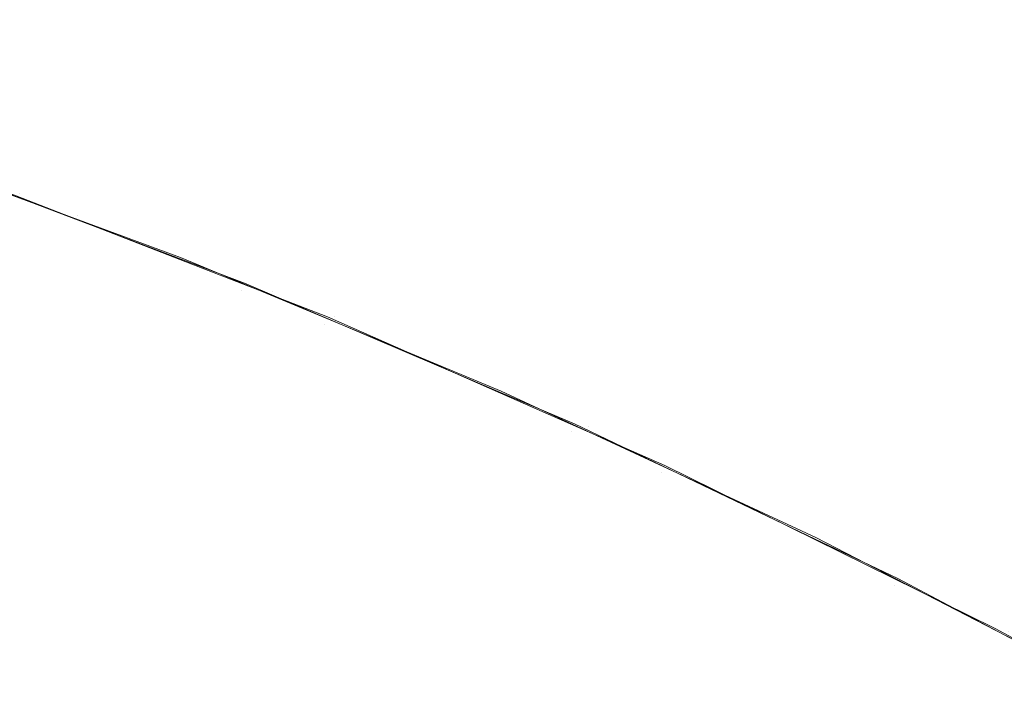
# Model space of a CAD drawing. Header units: centimetres. Extents: x -26.3 to 27.5, y 4.2 to 67.9.
# Tile 188 of 256: x -8.25191 to -8.24026, y 5.98805 to 5.99612. Entities that reach past the tile are written whole.
import ezdxf

# ---------------------------------------------------------------- set-up
doc = ezdxf.new("R2010")
doc.units = ezdxf.units.CM
doc.header["$LTSCALE"] = 2.54
doc.layers.add('Lucido design-1', color=7, linetype='Continuous')

# ---------------------------------------------------------------- blocks, each defined once
blk = doc.blocks.new('Gruppo-2-1')
at = {"color": 7, "linetype": 'Continuous', "lineweight": 9}
for points, invisible_edges in [([(-8.250698, 5.996079, -1111.464366), (-8.252239, 5.996079, -1111.469764), (-8.255221, 5.996941, -1111.468965), (-8.253652, 5.996941, -1111.46347)], 15), ([(-8.248981, 5.996079, -1111.459022), (-8.250698, 5.996079, -1111.464366), (-8.253652, 5.996941, -1111.46347), (-8.251904, 5.996941, -1111.45803)], 15), ([(-8.247089, 5.996079, -1111.453736), (-8.248981, 5.996079, -1111.459022), (-8.251904, 5.996941, -1111.45803), (-8.249979, 5.996941, -1111.452649)], 15), ([(-8.245026, 5.996079, -1111.448516), (-8.247089, 5.996079, -1111.453736), (-8.249979, 5.996941, -1111.452649), (-8.247879, 5.996941, -1111.447334)], 15), ([(-8.242794, 5.996079, -1111.443365), (-8.245026, 5.996079, -1111.448516), (-8.247879, 5.996941, -1111.447334), (-8.245606, 5.996941, -1111.442091)], 15), ([(-8.240393, 5.996079, -1111.438291), (-8.242794, 5.996079, -1111.443365), (-8.245606, 5.996941, -1111.442091), (-8.243162, 5.996941, -1111.436925)], 15), ([(-8.237829, 5.996079, -1111.433297), (-8.240393, 5.996079, -1111.438291), (-8.243162, 5.996941, -1111.436925), (-8.240551, 5.996941, -1111.431842)], 15), ([(-8.235102, 5.996079, -1111.42839), (-8.237829, 5.996079, -1111.433297), (-8.240551, 5.996941, -1111.431842), (-8.237775, 5.996941, -1111.426847)], 15), ([(-8.250442, 5.995906, -1147.565518), (-8.251917, 5.995906, -1147.570796), (-8.254961, 5.996805, -1147.569998), (-8.253459, 5.996805, -1147.564623)], 15), ([(-8.248799, 5.995906, -1147.560289), (-8.250442, 5.995906, -1147.565518), (-8.253459, 5.996805, -1147.564623), (-8.251785, 5.996805, -1147.559298)], 15), ([(-8.246989, 5.995906, -1147.555116), (-8.248799, 5.995906, -1147.560289), (-8.251785, 5.996805, -1147.559298), (-8.249942, 5.996805, -1147.55403)], 15), ([(-8.245014, 5.995906, -1147.550004), (-8.246989, 5.995906, -1147.555116), (-8.249942, 5.996805, -1147.55403), (-8.24793, 5.996805, -1147.548823)], 15), ([(-8.242876, 5.995906, -1147.544958), (-8.245014, 5.995906, -1147.550004), (-8.24793, 5.996805, -1147.548823), (-8.245753, 5.996805, -1147.543684)], 15), ([(-8.240577, 5.995906, -1147.539982), (-8.242876, 5.995906, -1147.544958), (-8.245753, 5.996805, -1147.543684), (-8.243412, 5.996805, -1147.538617)], 15), ([(-8.238121, 5.995906, -1147.535083), (-8.240577, 5.995906, -1147.539982), (-8.243412, 5.996805, -1147.538617), (-8.24091, 5.996805, -1147.533628)], 15), ([(-8.235508, 5.995906, -1147.530265), (-8.238121, 5.995906, -1147.535083), (-8.24091, 5.996805, -1147.533628), (-8.23825, 5.996805, -1147.528721)], 15), ([(-25.986537, 5.996307, -1111.086492), (-25.986537, 5.995564, -1111.0841), (27.113463, 5.995564, -1111.0841), (27.113463, 5.996307, -1111.086492)], 10), ([(-25.986537, 5.996307, -1147.186492), (-25.986537, 5.995564, -1147.1841), (27.113463, 5.995564, -1147.1841), (27.113463, 5.996307, -1147.186492)], 10), ([(-8.251789, 5.995118, -1111.481293), (-8.252776, 5.995118, -1111.486718), (-8.255793, 5.996079, -1111.48622), (-8.254788, 5.996079, -1111.480697)], 15), ([(-8.250625, 5.995118, -1111.475904), (-8.251789, 5.995118, -1111.481293), (-8.254788, 5.996079, -1111.480697), (-8.253603, 5.996079, -1111.47521)], 15), ([(-8.249285, 5.995118, -1111.470556), (-8.250625, 5.995118, -1111.475904), (-8.253603, 5.996079, -1111.47521), (-8.252239, 5.996079, -1111.469764)], 15), ([(-8.247771, 5.995118, -1111.465254), (-8.249285, 5.995118, -1111.470556), (-8.252239, 5.996079, -1111.469764), (-8.250698, 5.996079, -1111.464366)], 15), ([(-8.246085, 5.995118, -1111.460005), (-8.247771, 5.995118, -1111.465254), (-8.250698, 5.996079, -1111.464366), (-8.248981, 5.996079, -1111.459022)], 15), ([(-8.244227, 5.995118, -1111.454814), (-8.246085, 5.995118, -1111.460005), (-8.248981, 5.996079, -1111.459022), (-8.247089, 5.996079, -1111.453736)], 15), ([(-8.242201, 5.995118, -1111.449686), (-8.244227, 5.995118, -1111.454814), (-8.247089, 5.996079, -1111.453736), (-8.245026, 5.996079, -1111.448516)], 15), ([(-8.240008, 5.995118, -1111.444627), (-8.242201, 5.995118, -1111.449686), (-8.245026, 5.996079, -1111.448516), (-8.242794, 5.996079, -1111.443365)], 15), ([(-8.237651, 5.995118, -1111.439643), (-8.240008, 5.995118, -1111.444627), (-8.242794, 5.996079, -1111.443365), (-8.240393, 5.996079, -1111.438291)], 15), ([(-8.235132, 5.995118, -1111.434739), (-8.237651, 5.995118, -1111.439643), (-8.240393, 5.996079, -1111.438291), (-8.237829, 5.996079, -1111.433297)], 15), ([(-8.251298, 5.994905, -1147.582077), (-8.252242, 5.994905, -1147.587374), (-8.255317, 5.995906, -1147.586877), (-8.254356, 5.995906, -1147.581481)], 15), ([(-8.250185, 5.994905, -1147.576813), (-8.251298, 5.994905, -1147.582077), (-8.254356, 5.995906, -1147.581481), (-8.253222, 5.995906, -1147.576119)], 15), ([(-8.248904, 5.994905, -1147.571587), (-8.250185, 5.994905, -1147.576813), (-8.253222, 5.995906, -1147.576119), (-8.251917, 5.995906, -1147.570796)], 15), ([(-8.247456, 5.994905, -1147.566404), (-8.248904, 5.994905, -1147.571587), (-8.251917, 5.995906, -1147.570796), (-8.250442, 5.995906, -1147.565518)], 15), ([(-8.245842, 5.994905, -1147.561271), (-8.247456, 5.994905, -1147.566404), (-8.250442, 5.995906, -1147.565518), (-8.248799, 5.995906, -1147.560289)], 15), ([(-8.244065, 5.994905, -1147.556192), (-8.245842, 5.994905, -1147.561271), (-8.248799, 5.995906, -1147.560289), (-8.246989, 5.995906, -1147.555116)], 15), ([(-8.242126, 5.994905, -1147.551173), (-8.244065, 5.994905, -1147.556192), (-8.246989, 5.995906, -1147.555116), (-8.245014, 5.995906, -1147.550004)], 15), ([(-8.240027, 5.994905, -1147.546219), (-8.242126, 5.994905, -1147.551173), (-8.245014, 5.995906, -1147.550004), (-8.242876, 5.995906, -1147.544958)], 15), ([(-8.23777, 5.994905, -1147.541334), (-8.240027, 5.994905, -1147.546219), (-8.242876, 5.995906, -1147.544958), (-8.240577, 5.995906, -1147.539982)], 15), ([(-8.235358, 5.994905, -1147.536524), (-8.23777, 5.994905, -1147.541334), (-8.240577, 5.995906, -1147.539982), (-8.238121, 5.995906, -1147.535083)], 15), ([(27.113463, 5.995069, -1111.082507), (27.113463, 5.995564, -1111.0841), (-25.986537, 5.995564, -1111.0841), (-25.986537, 5.995069, -1111.082507)], 10), ([(27.113463, 5.995069, -1147.182507), (27.113463, 5.995564, -1147.1841), (-25.986537, 5.995564, -1147.1841), (-25.986537, 5.995069, -1147.182507)], 10), ([(-25.986537, 5.995069, -1111.082507), (-25.986537, 5.994162, -1111.079969), (27.113463, 5.994162, -1111.079969), (27.113463, 5.995069, -1111.082507)], 10), ([(-25.986537, 5.995069, -1147.182507), (-25.986537, 5.994162, -1147.179969), (27.113463, 5.994162, -1147.179969), (27.113463, 5.995069, -1147.182507)], 10), ([(-8.251912, 5.994059, -1111.50875), (-8.253872, 5.994726, -1111.514164), (-8.254936, 5.995118, -1111.508651)], 11), ([(-8.251647, 5.994059, -1111.503342), (-8.251912, 5.994059, -1111.50875), (-8.254936, 5.995118, -1111.508651), (-8.254666, 5.995118, -1111.503144)], 15), ([(-8.251204, 5.994059, -1111.497946), (-8.251647, 5.994059, -1111.503342), (-8.254666, 5.995118, -1111.503144), (-8.254215, 5.995118, -1111.497649)], 15), ([(-8.250585, 5.994059, -1111.492567), (-8.251204, 5.994059, -1111.497946), (-8.254215, 5.995118, -1111.497649), (-8.253585, 5.995118, -1111.492172)], 15), ([(-8.249791, 5.994059, -1111.487211), (-8.250585, 5.994059, -1111.492567), (-8.253585, 5.995118, -1111.492172), (-8.252776, 5.995118, -1111.486718)], 15), ([(-8.248822, 5.994059, -1111.481884), (-8.249791, 5.994059, -1111.487211), (-8.252776, 5.995118, -1111.486718), (-8.251789, 5.995118, -1111.481293)], 15), ([(-8.247678, 5.994059, -1111.476591), (-8.248822, 5.994059, -1111.481884), (-8.251789, 5.995118, -1111.481293), (-8.250625, 5.995118, -1111.475904)], 15), ([(-8.246363, 5.994059, -1111.471339), (-8.247678, 5.994059, -1111.476591), (-8.250625, 5.995118, -1111.475904), (-8.249285, 5.995118, -1111.470556)], 15), ([(-8.244876, 5.994059, -1111.466132), (-8.246363, 5.994059, -1111.471339), (-8.249285, 5.995118, -1111.470556), (-8.247771, 5.995118, -1111.465254)], 15), ([(-8.24322, 5.994059, -1111.460977), (-8.244876, 5.994059, -1111.466132), (-8.247771, 5.995118, -1111.465254), (-8.246085, 5.995118, -1111.460005)], 15), ([(-8.241396, 5.994059, -1111.455879), (-8.24322, 5.994059, -1111.460977), (-8.246085, 5.995118, -1111.460005), (-8.244227, 5.995118, -1111.454814)], 15), ([(-8.239406, 5.994059, -1111.450844), (-8.241396, 5.994059, -1111.455879), (-8.244227, 5.995118, -1111.454814), (-8.242201, 5.995118, -1111.449686)], 15), ([(-8.237252, 5.994059, -1111.445876), (-8.239406, 5.994059, -1111.450844), (-8.242201, 5.995118, -1111.449686), (-8.240008, 5.995118, -1111.444627)], 15), ([(-8.253872, 5.994726, -1147.614164), (-8.254307, 5.994905, -1147.608784), (-8.251228, 5.993803, -1147.608883)], 11), ([(-8.250974, 5.993803, -1147.603607), (-8.251228, 5.993803, -1147.608883), (-8.254307, 5.994905, -1147.608784), (-8.254049, 5.994905, -1147.603409)], 15), ([(-8.250551, 5.993803, -1147.598342), (-8.250974, 5.993803, -1147.603607), (-8.254049, 5.994905, -1147.603409), (-8.253618, 5.994905, -1147.598046)], 15), ([(-8.24996, 5.993803, -1147.593093), (-8.250551, 5.993803, -1147.598342), (-8.253618, 5.994905, -1147.598046), (-8.253015, 5.994905, -1147.592699)], 15), ([(-8.2492, 5.993803, -1147.587866), (-8.24996, 5.993803, -1147.593093), (-8.253015, 5.994905, -1147.592699), (-8.252242, 5.994905, -1147.587374)], 15), ([(-8.248274, 5.993803, -1147.582666), (-8.2492, 5.993803, -1147.587866), (-8.252242, 5.994905, -1147.587374), (-8.251298, 5.994905, -1147.582077)], 15), ([(-8.247181, 5.993803, -1147.577498), (-8.248274, 5.993803, -1147.582666), (-8.251298, 5.994905, -1147.582077), (-8.250185, 5.994905, -1147.576813)], 15), ([(-8.245923, 5.993803, -1147.572368), (-8.247181, 5.993803, -1147.577498), (-8.250185, 5.994905, -1147.576813), (-8.248904, 5.994905, -1147.571587)], 15), ([(-8.244502, 5.993803, -1147.567281), (-8.245923, 5.993803, -1147.572368), (-8.248904, 5.994905, -1147.571587), (-8.247456, 5.994905, -1147.566404)], 15), ([(-8.242918, 5.993803, -1147.562242), (-8.244502, 5.993803, -1147.567281), (-8.247456, 5.994905, -1147.566404), (-8.245842, 5.994905, -1147.561271)], 15), ([(-8.241174, 5.993803, -1147.557256), (-8.242918, 5.993803, -1147.562242), (-8.245842, 5.994905, -1147.561271), (-8.244065, 5.994905, -1147.556192)], 15), ([(-8.23927, 5.993803, -1147.552329), (-8.241174, 5.993803, -1147.557256), (-8.244065, 5.994905, -1147.556192), (-8.242126, 5.994905, -1147.551173)], 15), ([(-8.23721, 5.993803, -1147.547466), (-8.23927, 5.993803, -1147.552329), (-8.242126, 5.994905, -1147.551173), (-8.240027, 5.994905, -1147.546219)], 15), ([(-8.253223, 5.9945, -1111.714164), (-8.253872, 5.994726, -1111.514164), (-8.25001, 5.993302, -1111.514164)], 9), ([(-8.25001, 5.993302, -1111.514164), (-8.253872, 5.994726, -1111.514164), (-8.251912, 5.994059, -1111.50875)], 10), ([(-8.252335, 5.994181, -1147.814164), (-8.253872, 5.994726, -1147.614164), (-8.25001, 5.993302, -1147.614164)], 9), ([(-8.251228, 5.993803, -1147.608883), (-8.25001, 5.993302, -1147.614164), (-8.253872, 5.994726, -1147.614164)], 9), ([(-8.249287, 5.992913, -1111.718524), (-8.253255, 5.99441, -1111.718524), (-8.253223, 5.9945, -1111.714164), (-8.250015, 5.993289, -1111.714164)], 11), ([(-8.25001, 5.993302, -1111.514164), (-8.250015, 5.993289, -1111.714164), (-8.253223, 5.9945, -1111.714164)], 9), ([(-8.253255, 5.99441, -1111.718524), (-8.249287, 5.992913, -1111.718524), (-8.249386, 5.992666, -1111.722656), (-8.253344, 5.994159, -1111.722656)], 15), ([(27.113463, 5.993664, -1111.078574), (27.113463, 5.994162, -1111.079969), (-25.986537, 5.994162, -1111.079969), (-25.986537, 5.993664, -1111.078574)], 10), ([(27.113463, 5.993664, -1147.178574), (27.113463, 5.994162, -1147.179969), (-25.986537, 5.994162, -1147.179969), (-25.986537, 5.993664, -1147.178574)], 10), ([(-8.253344, 5.994159, -1111.722656), (-8.249386, 5.992666, -1111.722656), (-8.249549, 5.992261, -1111.726771), (-8.253489, 5.993747, -1111.726771)], 15), ([(-8.248305, 5.992512, -1147.818524), (-8.252368, 5.994092, -1147.818524), (-8.252335, 5.994181, -1147.814164), (-8.250019, 5.99328, -1147.814164)], 11), ([(-8.25001, 5.993302, -1147.614164), (-8.250019, 5.99328, -1147.814164), (-8.252335, 5.994181, -1147.814164)], 9), ([(-8.252368, 5.994092, -1147.818524), (-8.248305, 5.992512, -1147.818524), (-8.248407, 5.992266, -1147.822656), (-8.252459, 5.993842, -1147.822656)], 15), ([(-8.251912, 5.994059, -1111.50875), (-8.248924, 5.992904, -1111.508848), (-8.25001, 5.993302, -1111.514164)], 11), ([(-8.248663, 5.992904, -1111.503538), (-8.248924, 5.992904, -1111.508848), (-8.251912, 5.994059, -1111.50875), (-8.251647, 5.994059, -1111.503342)], 15), ([(-8.248228, 5.992904, -1111.498239), (-8.248663, 5.992904, -1111.503538), (-8.251647, 5.994059, -1111.503342), (-8.251204, 5.994059, -1111.497946)], 15), ([(-8.247621, 5.992904, -1111.492957), (-8.248228, 5.992904, -1111.498239), (-8.251204, 5.994059, -1111.497946), (-8.250585, 5.994059, -1111.492567)], 15), ([(-8.246841, 5.992904, -1111.487698), (-8.247621, 5.992904, -1111.492957), (-8.250585, 5.994059, -1111.492567), (-8.249791, 5.994059, -1111.487211)], 15), ([(-8.245889, 5.992904, -1111.482467), (-8.246841, 5.992904, -1111.487698), (-8.249791, 5.994059, -1111.487211), (-8.248822, 5.994059, -1111.481884)], 15), ([(-8.244766, 5.992904, -1111.47727), (-8.245889, 5.992904, -1111.482467), (-8.248822, 5.994059, -1111.481884), (-8.247678, 5.994059, -1111.476591)], 15), ([(-8.243475, 5.992904, -1111.472113), (-8.244766, 5.992904, -1111.47727), (-8.247678, 5.994059, -1111.476591), (-8.246363, 5.994059, -1111.471339)], 15), ([(-8.242015, 5.992904, -1111.467), (-8.243475, 5.992904, -1111.472113), (-8.246363, 5.994059, -1111.471339), (-8.244876, 5.994059, -1111.466132)], 15), ([(-8.240388, 5.992904, -1111.461939), (-8.242015, 5.992904, -1111.467), (-8.244876, 5.994059, -1111.466132), (-8.24322, 5.994059, -1111.460977)], 15), ([(-8.238597, 5.992904, -1111.456933), (-8.240388, 5.992904, -1111.461939), (-8.24322, 5.994059, -1111.460977), (-8.241396, 5.994059, -1111.455879)], 15), ([(-8.236643, 5.992904, -1111.451988), (-8.238597, 5.992904, -1111.456933), (-8.241396, 5.994059, -1111.455879), (-8.239406, 5.994059, -1111.450844)], 15), ([(-8.253489, 5.993747, -1111.726771), (-8.249549, 5.992261, -1111.726771), (-8.249775, 5.991698, -1111.73086), (-8.253691, 5.993176, -1111.73086)], 15), ([(-8.252459, 5.993842, -1147.822656), (-8.248407, 5.992266, -1147.822656), (-8.248574, 5.991863, -1147.826771), (-8.252608, 5.993432, -1147.826771)], 15), ([(-8.248186, 5.9926, -1147.60898), (-8.25001, 5.993302, -1147.614164), (-8.251228, 5.993803, -1147.608883)], 11), ([(-8.247937, 5.9926, -1147.603802), (-8.248186, 5.9926, -1147.60898), (-8.251228, 5.993803, -1147.608883), (-8.250974, 5.993803, -1147.603607)], 15), ([(-8.247522, 5.9926, -1147.598634), (-8.247937, 5.9926, -1147.603802), (-8.250974, 5.993803, -1147.603607), (-8.250551, 5.993803, -1147.598342)], 15), ([(-8.246941, 5.9926, -1147.593482), (-8.247522, 5.9926, -1147.598634), (-8.250551, 5.993803, -1147.598342), (-8.24996, 5.993803, -1147.593093)], 15), ([(-8.246196, 5.9926, -1147.588352), (-8.246941, 5.9926, -1147.593482), (-8.24996, 5.993803, -1147.593093), (-8.2492, 5.993803, -1147.587866)], 15), ([(-8.245287, 5.9926, -1147.583248), (-8.246196, 5.9926, -1147.588352), (-8.2492, 5.993803, -1147.587866), (-8.248274, 5.993803, -1147.582666)], 15), ([(-8.244214, 5.9926, -1147.578175), (-8.245287, 5.9926, -1147.583248), (-8.248274, 5.993803, -1147.582666), (-8.247181, 5.993803, -1147.577498)], 15), ([(-8.24298, 5.9926, -1147.57314), (-8.244214, 5.9926, -1147.578175), (-8.247181, 5.993803, -1147.577498), (-8.245923, 5.993803, -1147.572368)], 15), ([(-8.241584, 5.9926, -1147.568147), (-8.24298, 5.9926, -1147.57314), (-8.245923, 5.993803, -1147.572368), (-8.244502, 5.993803, -1147.567281)], 15), ([(-8.24003, 5.9926, -1147.563201), (-8.241584, 5.9926, -1147.568147), (-8.244502, 5.993803, -1147.567281), (-8.242918, 5.993803, -1147.562242)], 15), ([(-8.238317, 5.9926, -1147.558308), (-8.24003, 5.9926, -1147.563201), (-8.242918, 5.993803, -1147.562242), (-8.241174, 5.993803, -1147.557256)], 15), ([(-8.236449, 5.9926, -1147.553471), (-8.238317, 5.9926, -1147.558308), (-8.241174, 5.993803, -1147.557256), (-8.23927, 5.993803, -1147.552329)], 15), ([(-25.986537, 5.993664, -1111.078574), (-25.986537, 5.992583, -1111.075903), (27.113463, 5.992583, -1111.075903), (27.113463, 5.993664, -1111.078574)], 10), ([(-25.986537, 5.993664, -1147.178574), (-25.986537, 5.992583, -1147.175903), (27.113463, 5.992583, -1147.175903), (27.113463, 5.993664, -1147.178574)], 10), ([(-8.252608, 5.993432, -1147.826771), (-8.248574, 5.991863, -1147.826771), (-8.248806, 5.991303, -1147.83086), (-8.252815, 5.992862, -1147.83086)], 15), ([(-8.248269, 5.9926, -1147.814164), (-8.250019, 5.99328, -1147.814164), (-8.25001, 5.993302, -1147.614164)], 10), ([(-8.250019, 5.99328, -1147.814164), (-8.248269, 5.9926, -1147.814164), (-8.248305, 5.992512, -1147.818524)], 10), ([(-8.249252, 5.993001, -1111.714164), (-8.250015, 5.993289, -1111.714164), (-8.25001, 5.993302, -1111.514164)], 10), ([(-8.250015, 5.993289, -1111.714164), (-8.249252, 5.993001, -1111.714164), (-8.249287, 5.992913, -1111.718524)], 10), ([(-8.249252, 5.993001, -1111.714164), (-8.25001, 5.993302, -1111.514164), (-8.246214, 5.991722, -1111.514164)], 9), ([(-8.246214, 5.991722, -1111.514164), (-8.25001, 5.993302, -1111.514164), (-8.248924, 5.992904, -1111.508848)], 10), ([(-8.248269, 5.9926, -1147.814164), (-8.25001, 5.993302, -1147.614164), (-8.246214, 5.991722, -1147.614164)], 9), ([(-8.246214, 5.991722, -1147.614164), (-8.25001, 5.993302, -1147.614164), (-8.248186, 5.9926, -1147.60898)], 10), ([(-8.253691, 5.993176, -1111.73086), (-8.249775, 5.991698, -1111.73086), (-8.250064, 5.990981, -1111.734917), (-8.253949, 5.992447, -1111.734917)], 15), ([(-8.245386, 5.991248, -1111.718524), (-8.249287, 5.992913, -1111.718524), (-8.249252, 5.993001, -1111.714164), (-8.24622, 5.991707, -1111.714164)], 11), ([(-8.246214, 5.991722, -1111.514164), (-8.24622, 5.991707, -1111.714164), (-8.249252, 5.993001, -1111.714164)], 9), ([(-8.252815, 5.992862, -1147.83086), (-8.248806, 5.991303, -1147.83086), (-8.249102, 5.990588, -1147.834917), (-8.25308, 5.992135, -1147.834917)], 15), ([(-8.249287, 5.992913, -1111.718524), (-8.245386, 5.991248, -1111.718524), (-8.245496, 5.991006, -1111.722656), (-8.249386, 5.992666, -1111.722656)], 15), ([(-8.248924, 5.992904, -1111.508848), (-8.245974, 5.991653, -1111.508945), (-8.246214, 5.991722, -1111.514164)], 11), ([(-8.245718, 5.991653, -1111.503731), (-8.245974, 5.991653, -1111.508945), (-8.248924, 5.992904, -1111.508848), (-8.248663, 5.992904, -1111.503538)], 15), ([(-8.245291, 5.991653, -1111.498528), (-8.245718, 5.991653, -1111.503731), (-8.248663, 5.992904, -1111.503538), (-8.248228, 5.992904, -1111.498239)], 15), ([(-8.244694, 5.991653, -1111.493342), (-8.245291, 5.991653, -1111.498528), (-8.248228, 5.992904, -1111.498239), (-8.247621, 5.992904, -1111.492957)], 15), ([(-8.243928, 5.991653, -1111.488179), (-8.244694, 5.991653, -1111.493342), (-8.247621, 5.992904, -1111.492957), (-8.246841, 5.992904, -1111.487698)], 15), ([(-8.242994, 5.991653, -1111.483043), (-8.243928, 5.991653, -1111.488179), (-8.246841, 5.992904, -1111.487698), (-8.245889, 5.992904, -1111.482467)], 15), ([(-8.241892, 5.991653, -1111.47794), (-8.242994, 5.991653, -1111.483043), (-8.245889, 5.992904, -1111.482467), (-8.244766, 5.992904, -1111.47727)], 15), ([(-8.240623, 5.991653, -1111.472877), (-8.241892, 5.991653, -1111.47794), (-8.244766, 5.992904, -1111.47727), (-8.243475, 5.992904, -1111.472113)], 15), ([(-8.23919, 5.991653, -1111.467857), (-8.240623, 5.991653, -1111.472877), (-8.243475, 5.992904, -1111.472113), (-8.242015, 5.992904, -1111.467)], 15), ([(-8.237593, 5.991653, -1111.462887), (-8.23919, 5.991653, -1111.467857), (-8.242015, 5.992904, -1111.467), (-8.240388, 5.992904, -1111.461939)], 15), ([(-8.235835, 5.991653, -1111.457972), (-8.237593, 5.991653, -1111.462887), (-8.240388, 5.992904, -1111.461939), (-8.238597, 5.992904, -1111.456933)], 15), ([(27.113463, 5.992095, -1111.074699), (27.113463, 5.992583, -1111.075903), (-25.986537, 5.992583, -1111.075903), (-25.986537, 5.992095, -1111.074699)], 10), ([(27.113463, 5.992095, -1147.174699), (27.113463, 5.992583, -1147.175903), (-25.986537, 5.992583, -1147.175903), (-25.986537, 5.992095, -1147.174699)], 10), ([(-8.249386, 5.992666, -1111.722656), (-8.245496, 5.991006, -1111.722656), (-8.245676, 5.990608, -1111.726771), (-8.249549, 5.992261, -1111.726771)], 15), ([(-8.244316, 5.990757, -1147.818524), (-8.248305, 5.992512, -1147.818524), (-8.248269, 5.9926, -1147.814164), (-8.246223, 5.9917, -1147.814164)], 11), ([(-8.246214, 5.991722, -1147.614164), (-8.246223, 5.9917, -1147.814164), (-8.248269, 5.9926, -1147.814164)], 9), ([(-8.248186, 5.9926, -1147.60898), (-8.245185, 5.991298, -1147.609076), (-8.246214, 5.991722, -1147.614164)], 11), ([(-8.244941, 5.991298, -1147.603994), (-8.245185, 5.991298, -1147.609076), (-8.248186, 5.9926, -1147.60898), (-8.247937, 5.9926, -1147.603802)], 15), ([(-8.244533, 5.991298, -1147.598922), (-8.244941, 5.991298, -1147.603994), (-8.247937, 5.9926, -1147.603802), (-8.247522, 5.9926, -1147.598634)], 15), ([(-8.243964, 5.991298, -1147.593866), (-8.244533, 5.991298, -1147.598922), (-8.247522, 5.9926, -1147.598634), (-8.246941, 5.9926, -1147.593482)], 15), ([(-8.243232, 5.991298, -1147.588831), (-8.243964, 5.991298, -1147.593866), (-8.246941, 5.9926, -1147.593482), (-8.246196, 5.9926, -1147.588352)], 15), ([(-8.24234, 5.991298, -1147.583822), (-8.243232, 5.991298, -1147.588831), (-8.246196, 5.9926, -1147.588352), (-8.245287, 5.9926, -1147.583248)], 15), ([(-8.241287, 5.991298, -1147.578843), (-8.24234, 5.991298, -1147.583822), (-8.245287, 5.9926, -1147.583248), (-8.244214, 5.9926, -1147.578175)], 15), ([(-8.240075, 5.991298, -1147.573902), (-8.241287, 5.991298, -1147.578843), (-8.244214, 5.9926, -1147.578175), (-8.24298, 5.9926, -1147.57314)], 15), ([(-8.238706, 5.991298, -1147.569001), (-8.240075, 5.991298, -1147.573902), (-8.24298, 5.9926, -1147.57314), (-8.241584, 5.9926, -1147.568147)], 15), ([(-8.23718, 5.991298, -1147.564147), (-8.238706, 5.991298, -1147.569001), (-8.241584, 5.9926, -1147.568147), (-8.24003, 5.9926, -1147.563201)], 15), ([(-8.248305, 5.992512, -1147.818524), (-8.244316, 5.990757, -1147.818524), (-8.244428, 5.990515, -1147.822656), (-8.248407, 5.992266, -1147.822656)], 15), ([(-8.253949, 5.992447, -1111.734917), (-8.250064, 5.990981, -1111.734917), (-8.250414, 5.990109, -1111.738936), (-8.254262, 5.991561, -1111.738936)], 15), ([(-8.249549, 5.992261, -1111.726771), (-8.245676, 5.990608, -1111.726771), (-8.245925, 5.990056, -1111.73086), (-8.249775, 5.991698, -1111.73086)], 15), ([(-8.248407, 5.992266, -1147.822656), (-8.244428, 5.990515, -1147.822656), (-8.244613, 5.99012, -1147.826771), (-8.248574, 5.991863, -1147.826771)], 15), ([(-8.25308, 5.992135, -1147.834917), (-8.249102, 5.990588, -1147.834917), (-8.249462, 5.98972, -1147.838936), (-8.253401, 5.991252, -1147.838936)], 15), ([(-25.986537, 5.992095, -1111.074699), (-25.986537, 5.990827, -1111.071909), (27.113463, 5.990827, -1111.071909), (27.113463, 5.992095, -1111.074699)], 10), ([(-25.986537, 5.992095, -1147.174699), (-25.986537, 5.990827, -1147.171909), (27.113463, 5.990827, -1147.171909), (27.113463, 5.992095, -1147.174699)], 10), ([(-8.248574, 5.991863, -1147.826771), (-8.244613, 5.99012, -1147.826771), (-8.244869, 5.989571, -1147.83086), (-8.248806, 5.991303, -1147.83086)], 15), ([(-8.249775, 5.991698, -1111.73086), (-8.245925, 5.990056, -1111.73086), (-8.246244, 5.989351, -1111.734917), (-8.250064, 5.990981, -1111.734917)], 15), ([(-8.244276, 5.990843, -1147.814164), (-8.246223, 5.9917, -1147.814164), (-8.246214, 5.991722, -1147.614164)], 10), ([(-8.246223, 5.9917, -1147.814164), (-8.244276, 5.990843, -1147.814164), (-8.244316, 5.990757, -1147.818524)], 10), ([(-8.245347, 5.991335, -1111.714164), (-8.24622, 5.991707, -1111.714164), (-8.246214, 5.991722, -1111.514164)], 10), ([(-8.24622, 5.991707, -1111.714164), (-8.245347, 5.991335, -1111.714164), (-8.245386, 5.991248, -1111.718524)], 10), ([(-8.245347, 5.991335, -1111.714164), (-8.246214, 5.991722, -1111.514164), (-8.242488, 5.989988, -1111.514164)], 9), ([(-8.243065, 5.990309, -1111.50904), (-8.242488, 5.989988, -1111.514164), (-8.246214, 5.991722, -1111.514164), (-8.245974, 5.991653, -1111.508945)], 13), ([(-8.246214, 5.991722, -1147.614164), (-8.242488, 5.989988, -1147.614164), (-8.244276, 5.990843, -1147.814164)], 10), ([(-8.242488, 5.989988, -1147.614164), (-8.246214, 5.991722, -1147.614164), (-8.245185, 5.991298, -1147.609076)], 10), ([(-8.242814, 5.990309, -1111.503921), (-8.243065, 5.990309, -1111.50904), (-8.245974, 5.991653, -1111.508945), (-8.245718, 5.991653, -1111.503731)], 15), ([(-8.242395, 5.990309, -1111.498813), (-8.242814, 5.990309, -1111.503921), (-8.245718, 5.991653, -1111.503731), (-8.245291, 5.991653, -1111.498528)], 15), ([(-8.241809, 5.990309, -1111.493722), (-8.242395, 5.990309, -1111.498813), (-8.245291, 5.991653, -1111.498528), (-8.244694, 5.991653, -1111.493342)], 15), ([(-8.241057, 5.990309, -1111.488653), (-8.241809, 5.990309, -1111.493722), (-8.244694, 5.991653, -1111.493342), (-8.243928, 5.991653, -1111.488179)], 15), ([(-8.24014, 5.990309, -1111.483611), (-8.241057, 5.990309, -1111.488653), (-8.243928, 5.991653, -1111.488179), (-8.242994, 5.991653, -1111.483043)], 15), ([(-8.239058, 5.990309, -1111.478601), (-8.24014, 5.990309, -1111.483611), (-8.242994, 5.991653, -1111.483043), (-8.241892, 5.991653, -1111.47794)], 15), ([(-8.237813, 5.990309, -1111.47363), (-8.239058, 5.990309, -1111.478601), (-8.241892, 5.991653, -1111.47794), (-8.240623, 5.991653, -1111.472877)], 15), ([(-8.236405, 5.990309, -1111.468702), (-8.237813, 5.990309, -1111.47363), (-8.240623, 5.991653, -1111.472877), (-8.23919, 5.991653, -1111.467857)], 15), ([(-8.254262, 5.991561, -1111.738936), (-8.250414, 5.990109, -1111.738936), (-8.250825, 5.989085, -1111.742909), (-8.254629, 5.990521, -1111.742909)], 15), ([(-8.248806, 5.991303, -1147.83086), (-8.244869, 5.989571, -1147.83086), (-8.245196, 5.98887, -1147.834917), (-8.249102, 5.990588, -1147.834917)], 15), ([(-8.24156, 5.98942, -1111.718524), (-8.245386, 5.991248, -1111.718524), (-8.245347, 5.991335, -1111.714164), (-8.242496, 5.989972, -1111.714164)], 11), ([(-8.242488, 5.989988, -1111.514164), (-8.242496, 5.989972, -1111.714164), (-8.245347, 5.991335, -1111.714164)], 9), ([(-8.245185, 5.991298, -1147.609076), (-8.242228, 5.989899, -1147.609171), (-8.242488, 5.989988, -1147.614164)], 11), ([(-8.241988, 5.989899, -1147.604184), (-8.242228, 5.989899, -1147.609171), (-8.245185, 5.991298, -1147.609076), (-8.244941, 5.991298, -1147.603994)], 15), ([(-8.241589, 5.989899, -1147.599206), (-8.241988, 5.989899, -1147.604184), (-8.244941, 5.991298, -1147.603994), (-8.244533, 5.991298, -1147.598922)], 15), ([(-8.24103, 5.989899, -1147.594244), (-8.241589, 5.989899, -1147.599206), (-8.244533, 5.991298, -1147.598922), (-8.243964, 5.991298, -1147.593866)], 15), ([(-8.240312, 5.989899, -1147.589303), (-8.24103, 5.989899, -1147.594244), (-8.243964, 5.991298, -1147.593866), (-8.243232, 5.991298, -1147.588831)], 15), ([(-8.239436, 5.989899, -1147.584387), (-8.240312, 5.989899, -1147.589303), (-8.243232, 5.991298, -1147.588831), (-8.24234, 5.991298, -1147.583822)], 15), ([(-8.238403, 5.989899, -1147.579502), (-8.239436, 5.989899, -1147.584387), (-8.24234, 5.991298, -1147.583822), (-8.241287, 5.991298, -1147.578843)], 15), ([(-8.237214, 5.989899, -1147.574652), (-8.238403, 5.989899, -1147.579502), (-8.241287, 5.991298, -1147.578843), (-8.240075, 5.991298, -1147.573902)], 15), ([(-8.253401, 5.991252, -1147.838936), (-8.249462, 5.98972, -1147.838936), (-8.249884, 5.988701, -1147.842909), (-8.253779, 5.990215, -1147.842909)], 15), ([(-8.245386, 5.991248, -1111.718524), (-8.24156, 5.98942, -1111.718524), (-8.24168, 5.989182, -1111.722656), (-8.245496, 5.991006, -1111.722656)], 15), ([(-8.250064, 5.990981, -1111.734917), (-8.246244, 5.989351, -1111.734917), (-8.246631, 5.988495, -1111.738936), (-8.250414, 5.990109, -1111.738936)], 15), ([(-8.245496, 5.991006, -1111.722656), (-8.24168, 5.989182, -1111.722656), (-8.241876, 5.988792, -1111.726771), (-8.245676, 5.990608, -1111.726771)], 15), ([(-8.244316, 5.990757, -1147.818524), (-8.244276, 5.990843, -1147.814164), (-8.242499, 5.989967, -1147.814164)], 9), ([(-8.242488, 5.989988, -1147.614164), (-8.242499, 5.989967, -1147.814164), (-8.244276, 5.990843, -1147.814164)], 9), ([(27.113463, 5.990364, -1111.07089), (27.113463, 5.990827, -1111.071909), (-25.986537, 5.990827, -1111.071909), (-25.986537, 5.990364, -1111.07089)], 10), ([(27.113463, 5.990364, -1147.17089), (27.113463, 5.990827, -1147.171909), (-25.986537, 5.990827, -1147.171909), (-25.986537, 5.990364, -1147.17089)], 10), ([(-8.244316, 5.990757, -1147.818524), (-8.240406, 5.988829, -1147.818524), (-8.240529, 5.988593, -1147.822656), (-8.244428, 5.990515, -1147.822656)], 15), ([(-8.242499, 5.989967, -1147.814164), (-8.240363, 5.988913, -1147.814164), (-8.240406, 5.988829, -1147.818524), (-8.244316, 5.990757, -1147.818524)], 14), ([(-8.245676, 5.990608, -1111.726771), (-8.241876, 5.988792, -1111.726771), (-8.242149, 5.988251, -1111.73086), (-8.245925, 5.990056, -1111.73086)], 15), ([(-8.254629, 5.990521, -1111.742909), (-8.250825, 5.989085, -1111.742909), (-8.251297, 5.987911, -1111.746829), (-8.255051, 5.989328, -1111.746829)], 15), ([(-8.249102, 5.990588, -1147.834917), (-8.245196, 5.98887, -1147.834917), (-8.245593, 5.988018, -1147.838936), (-8.249462, 5.98972, -1147.838936)], 15), ([(-8.244428, 5.990515, -1147.822656), (-8.240529, 5.988593, -1147.822656), (-8.240731, 5.988205, -1147.826771), (-8.244613, 5.99012, -1147.826771)], 15), ([(-25.986537, 5.990364, -1111.07089), (-25.986537, 5.988899, -1111.067996), (27.113463, 5.988899, -1111.067996), (27.113463, 5.990364, -1111.07089)], 10), ([(-25.986537, 5.990364, -1147.17089), (-25.986537, 5.988899, -1147.167996), (27.113463, 5.988899, -1147.167996), (27.113463, 5.990364, -1147.17089)], 10), ([(-8.242488, 5.989988, -1111.514164), (-8.243065, 5.990309, -1111.50904), (-8.240201, 5.988872, -1111.509134)], 11), ([(-8.239954, 5.988872, -1111.504109), (-8.240201, 5.988872, -1111.509134), (-8.243065, 5.990309, -1111.50904), (-8.242814, 5.990309, -1111.503921)], 15), ([(-8.239543, 5.988872, -1111.499094), (-8.239954, 5.988872, -1111.504109), (-8.242814, 5.990309, -1111.503921), (-8.242395, 5.990309, -1111.498813)], 15), ([(-8.238968, 5.988872, -1111.494096), (-8.239543, 5.988872, -1111.499094), (-8.242395, 5.990309, -1111.498813), (-8.241809, 5.990309, -1111.493722)], 15), ([(-8.23823, 5.988872, -1111.489119), (-8.238968, 5.988872, -1111.494096), (-8.241809, 5.990309, -1111.493722), (-8.241057, 5.990309, -1111.488653)], 15), ([(-8.237329, 5.988872, -1111.48417), (-8.23823, 5.988872, -1111.489119), (-8.241057, 5.990309, -1111.488653), (-8.24014, 5.990309, -1111.483611)], 15), ([(-8.253779, 5.990215, -1147.842909), (-8.249884, 5.988701, -1147.842909), (-8.250368, 5.987532, -1147.846829), (-8.254212, 5.989027, -1147.846829)], 15), ([(-8.250414, 5.990109, -1111.738936), (-8.246631, 5.988495, -1111.738936), (-8.247086, 5.987489, -1111.742909), (-8.250825, 5.989085, -1111.742909)], 15), ([(-8.245925, 5.990056, -1111.73086), (-8.242149, 5.988251, -1111.73086), (-8.242497, 5.987561, -1111.734917), (-8.246244, 5.989351, -1111.734917)], 15), ([(-8.244613, 5.99012, -1147.826771), (-8.240731, 5.988205, -1147.826771), (-8.241011, 5.987668, -1147.83086), (-8.244869, 5.989571, -1147.83086)], 15), ([(-8.240363, 5.988913, -1147.814164), (-8.242499, 5.989967, -1147.814164), (-8.242488, 5.989988, -1147.614164)], 10), ([(-8.241517, 5.989505, -1111.714164), (-8.242496, 5.989972, -1111.714164), (-8.242488, 5.989988, -1111.514164)], 10), ([(-8.242496, 5.989972, -1111.714164), (-8.241517, 5.989505, -1111.714164), (-8.24156, 5.98942, -1111.718524)], 10), ([(-8.241517, 5.989505, -1111.714164), (-8.242488, 5.989988, -1111.514164), (-8.238841, 5.988104, -1111.514164)], 9), ([(-8.240201, 5.988872, -1111.509134), (-8.238841, 5.988104, -1111.514164), (-8.242488, 5.989988, -1111.514164)], 9), ([(-8.242488, 5.989988, -1147.614164), (-8.238841, 5.988104, -1147.614164), (-8.240363, 5.988913, -1147.814164)], 10), ([(-8.239319, 5.988404, -1147.609265), (-8.238841, 5.988104, -1147.614164), (-8.242488, 5.989988, -1147.614164), (-8.242228, 5.989899, -1147.609171)], 13), ([(-8.239084, 5.988404, -1147.60437), (-8.239319, 5.988404, -1147.609265), (-8.242228, 5.989899, -1147.609171), (-8.241988, 5.989899, -1147.604184)], 15), ([(-8.238691, 5.988404, -1147.599486), (-8.239084, 5.988404, -1147.60437), (-8.241988, 5.989899, -1147.604184), (-8.241589, 5.989899, -1147.599206)], 15), ([(-8.238143, 5.988404, -1147.594617), (-8.238691, 5.988404, -1147.599486), (-8.241589, 5.989899, -1147.599206), (-8.24103, 5.989899, -1147.594244)], 15), ([(-8.237438, 5.988404, -1147.589767), (-8.238143, 5.988404, -1147.594617), (-8.24103, 5.989899, -1147.594244), (-8.240312, 5.989899, -1147.589303)], 15), ([(-8.236579, 5.988404, -1147.584943), (-8.237438, 5.988404, -1147.589767), (-8.240312, 5.989899, -1147.589303), (-8.239436, 5.989899, -1147.584387)], 15), ([(-8.249462, 5.98972, -1147.838936), (-8.245593, 5.988018, -1147.838936), (-8.246059, 5.987018, -1147.842909), (-8.249884, 5.988701, -1147.842909)], 15), ([(-8.244869, 5.989571, -1147.83086), (-8.241011, 5.987668, -1147.83086), (-8.241368, 5.986982, -1147.834917), (-8.245196, 5.98887, -1147.834917)], 15), ([(-8.237814, 5.98743, -1111.718524), (-8.24156, 5.98942, -1111.718524), (-8.241517, 5.989505, -1111.714164), (-8.238849, 5.988088, -1111.714164)], 11), ([(-8.238841, 5.988104, -1111.514164), (-8.238849, 5.988088, -1111.714164), (-8.241517, 5.989505, -1111.714164)], 9), ([(-8.255051, 5.989328, -1111.746829), (-8.251297, 5.987911, -1111.746829), (-8.251828, 5.986589, -1111.750691), (-8.255525, 5.987985, -1111.750691)], 15), ([(-8.246244, 5.989351, -1111.734917), (-8.242497, 5.987561, -1111.734917), (-8.24292, 5.986722, -1111.738936), (-8.246631, 5.988495, -1111.738936)], 15), ([(-8.24156, 5.98942, -1111.718524), (-8.237814, 5.98743, -1111.718524), (-8.237944, 5.987198, -1111.722656), (-8.24168, 5.989182, -1111.722656)], 15), ([(-8.250825, 5.989085, -1111.742909), (-8.247086, 5.987489, -1111.742909), (-8.247607, 5.986336, -1111.746829), (-8.251297, 5.987911, -1111.746829)], 15), ([(-8.24168, 5.989182, -1111.722656), (-8.237944, 5.987198, -1111.722656), (-8.238157, 5.986817, -1111.726771), (-8.241876, 5.988792, -1111.726771)], 15), ([(-8.254212, 5.989027, -1147.846829), (-8.250368, 5.987532, -1147.846829), (-8.250913, 5.986216, -1147.850691), (-8.254699, 5.987688, -1147.850691)], 15), ([(27.113463, 5.988473, -1111.067152), (27.113463, 5.988899, -1111.067996), (-25.986537, 5.988899, -1111.067996), (-25.986537, 5.988473, -1111.067152)], 10), ([(27.113463, 5.988473, -1147.167152), (27.113463, 5.988899, -1147.167996), (-25.986537, 5.988899, -1147.167996), (-25.986537, 5.988473, -1147.167152)], 10), ([(-8.245196, 5.98887, -1147.834917), (-8.241368, 5.986982, -1147.834917), (-8.241802, 5.986148, -1147.838936), (-8.245593, 5.988018, -1147.838936)], 15), ([(-8.240406, 5.988829, -1147.818524), (-8.240363, 5.988913, -1147.814164), (-8.238852, 5.988084, -1147.814164)], 9), ([(-8.238841, 5.988104, -1147.614164), (-8.238852, 5.988084, -1147.814164), (-8.240363, 5.988913, -1147.814164)], 9), ([(-8.241876, 5.988792, -1111.726771), (-8.238157, 5.986817, -1111.726771), (-8.238452, 5.986288, -1111.73086), (-8.242149, 5.988251, -1111.73086)], 15), ([(-8.240406, 5.988829, -1147.818524), (-8.236585, 5.986732, -1147.818524), (-8.236718, 5.986502, -1147.822656), (-8.240529, 5.988593, -1147.822656)], 15), ([(-8.238852, 5.988084, -1147.814164), (-8.236537, 5.986815, -1147.814164), (-8.236585, 5.986732, -1147.818524), (-8.240406, 5.988829, -1147.818524)], 14), ([(-8.249884, 5.988701, -1147.842909), (-8.246059, 5.987018, -1147.842909), (-8.246594, 5.985871, -1147.846829), (-8.250368, 5.987532, -1147.846829)], 15), ([(-8.240529, 5.988593, -1147.822656), (-8.236718, 5.986502, -1147.822656), (-8.236936, 5.986124, -1147.826771), (-8.240731, 5.988205, -1147.826771)], 15), ([(-25.986537, 5.988473, -1111.067152), (-25.986537, 5.986803, -1111.06417), (27.113463, 5.986803, -1111.06417), (27.113463, 5.988473, -1111.067152)], 10), ([(-25.986537, 5.988473, -1147.167152), (-25.986537, 5.986803, -1147.16417), (27.113463, 5.986803, -1147.16417), (27.113463, 5.988473, -1147.167152)], 10), ([(-8.246631, 5.988495, -1111.738936), (-8.24292, 5.986722, -1111.738936), (-8.243417, 5.985736, -1111.742909), (-8.247086, 5.987489, -1111.742909)], 15), ([(-8.242149, 5.988251, -1111.73086), (-8.238452, 5.986288, -1111.73086), (-8.23883, 5.985613, -1111.734917), (-8.242497, 5.987561, -1111.734917)], 15), ([(-8.240731, 5.988205, -1147.826771), (-8.236936, 5.986124, -1147.826771), (-8.237239, 5.985599, -1147.83086), (-8.241011, 5.987668, -1147.83086)], 15)]:
    blk.add_3dface(points, dxfattribs=dict(at, invisible_edges=invisible_edges))
blk = doc.blocks.new('Gruppo-3-1')
at = {"color": 7}
blk.add_blockref('Gruppo-2-1', (0, 0), dxfattribs=at)

msp = doc.modelspace()

# ---------------------------------------------------------------- block references
at = {"layer": 'Lucido design-1', "color": 7}
msp.add_blockref('Gruppo-3-1', (0, 0), dxfattribs=at)

doc.saveas('drawing.dxf')
